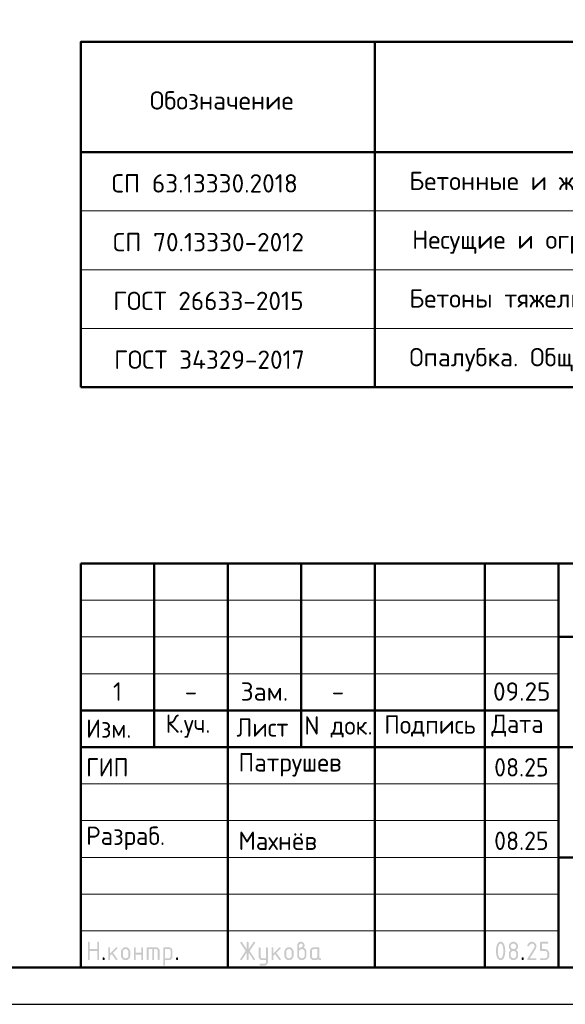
# Model space of a CAD drawing. Header units: millimetres. Extents: x 0 to 42000, y 0 to 29700.
# Tile 2 of 4: x 22170 to 29593, y 0 to 13403. Entities that reach past the tile are written whole.
import ezdxf

# ---------------------------------------------------------------- set-up
doc = ezdxf.new("R2010")
doc.units = ezdxf.units.MM
doc.layers.add('Standard', color=7, linetype='Continuous', lineweight=25)
doc.layers.add('Общий01', color=7, linetype='Continuous', lineweight=13)
doc.styles.add('ISOCPEUR', font='isocpeur.ttf')

msp = doc.modelspace()

# ---------------------------------------------------------------- hatches: boundary and pattern name
at = {"layer": 'Standard', "linetype": 'Continuous', "lineweight": 25, "transparency": 33554687}
for points in [[(23099, 614), (23099, 839), (23099, 840), (23099, 842), (23099, 843), (23100, 844), (23100, 845), (23101, 846), (23101, 847), (23102, 848), (23103, 849), (23104, 850), (23105, 850), (23106, 851), (23107, 851), (23109, 851), (23110, 851), (23112, 851), (23113, 851), (23115, 851), (23116, 851), (23117, 851), (23118, 850), (23119, 850), (23120, 849), (23121, 848), (23122, 847), (23122, 846), (23123, 845), (23123, 844), (23124, 843), (23124, 842), (23124, 840), (23124, 839), (23124, 751), (23224, 751), (23224, 839), (23224, 840), (23224, 842), (23224, 843), (23225, 844), (23225, 845), (23226, 846), (23226, 847), (23227, 848), (23228, 849), (23229, 850), (23230, 850), (23231, 851), (23232, 851), (23233, 851), (23235, 851), (23236, 851), (23238, 851), (23239, 851), (23241, 851), (23242, 851), (23243, 850), (23244, 850), (23245, 849), (23246, 848), (23247, 847), (23247, 846), (23248, 845), (23248, 844), (23249, 843), (23249, 842), (23249, 840), (23249, 839), (23249, 614), (23249, 612), (23249, 611), (23249, 609), (23248, 608), (23248, 607), (23247, 606), (23247, 605), (23246, 604), (23245, 604), (23244, 603), (23243, 602), (23242, 602), (23241, 602), (23239, 601), (23238, 601), (23236, 601), (23235, 601), (23233, 601), (23232, 602), (23231, 602), (23230, 602), (23229, 603), (23228, 604), (23227, 604), (23226, 605), (23226, 606), (23225, 607), (23225, 608), (23224, 609), (23224, 611), (23224, 612), (23224, 614), (23224, 726), (23124, 726), (23124, 614), (23124, 612), (23124, 611), (23124, 609), (23123, 608), (23123, 607), (23122, 606), (23122, 605), (23121, 604), (23120, 604), (23119, 603), (23118, 602), (23117, 602), (23116, 602), (23115, 601), (23113, 601), (23112, 601), (23110, 601), (23109, 601), (23107, 602), (23106, 602), (23105, 602), (23104, 603), (23103, 604), (23102, 604), (23101, 605), (23101, 606), (23100, 607), (23100, 608), (23099, 609), (23099, 611), (23099, 612)], [(25259, 704), (25194, 607), (25193, 605), (25192, 604), (25191, 603), (25190, 603), (25188, 602), (25187, 602), (25185, 601), (25183, 601), (25182, 601), (25180, 601), (25179, 602), (25178, 602), (25177, 603), (25176, 603), (25175, 604), (25174, 605), (25173, 605), (25173, 606), (25172, 607), (25172, 609), (25171, 610), (25171, 611), (25171, 613), (25171, 614), (25171, 616), (25172, 618), (25172, 619), (25173, 621), (25243, 726), (25173, 832), (25172, 833), (25172, 835), (25171, 837), (25171, 838), (25171, 840), (25171, 841), (25171, 843), (25172, 844), (25172, 845), (25173, 846), (25173, 847), (25174, 848), (25175, 849), (25176, 849), (25177, 850), (25178, 850), (25179, 851), (25181, 851), (25182, 851), (25184, 851), (25185, 851), (25187, 851), (25188, 851), (25189, 850), (25191, 849), (25192, 848), (25193, 847), (25194, 846), (25259, 749), (25259, 839), (25259, 840), (25259, 842), (25259, 843), (25259, 844), (25260, 845), (25260, 846), (25261, 847), (25262, 848), (25262, 849), (25263, 850), (25264, 850), (25266, 851), (25267, 851), (25268, 851), (25269, 851), (25271, 851), (25273, 851), (25274, 851), (25275, 851), (25277, 851), (25278, 850), (25279, 850), (25280, 849), (25280, 848), (25281, 847), (25282, 846), (25282, 845), (25283, 844), (25283, 843), (25283, 842), (25284, 840), (25284, 839), (25284, 749), (25348, 846), (25349, 847), (25350, 848), (25351, 849), (25353, 850), (25354, 851), (25356, 851), (25357, 851), (25359, 851), (25360, 851), (25361, 851), (25362, 851), (25363, 850), (25365, 850), (25366, 849), (25367, 848), (25367, 847), (25368, 847), (25369, 846), (25370, 845), (25370, 843), (25371, 842), (25371, 841), (25371, 840), (25371, 839), (25371, 837), (25371, 835), (25370, 833), (25369, 832), (25299, 726), (25369, 621), (25370, 619), (25371, 617), (25371, 616), (25371, 614), (25371, 613), (25371, 611), (25371, 610), (25370, 609), (25370, 608), (25369, 607), (25368, 606), (25368, 605), (25367, 604), (25366, 603), (25365, 603), (25364, 602), (25363, 602), (25361, 602), (25360, 601), (25359, 601), (25357, 601), (25356, 602), (25354, 602), (25353, 603), (25351, 603), (25350, 604), (25349, 605), (25348, 607), (25284, 704), (25284, 614), (25284, 612), (25283, 611), (25283, 609), (25283, 608), (25282, 607), (25282, 606), (25281, 605), (25280, 604), (25280, 604), (25279, 603), (25278, 602), (25277, 602), (25275, 602), (25274, 601), (25273, 601), (25271, 601), (25269, 601), (25268, 601), (25267, 602), (25266, 602), (25264, 602), (25263, 603), (25262, 604), (25262, 604), (25261, 605), (25260, 606), (25260, 607), (25259, 608), (25259, 609), (25259, 611), (25259, 612), (25259, 614)], [(29137, 851), (29140, 851), (29144, 851), (29147, 851), (29150, 850), (29153, 850), (29156, 849), (29158, 848), (29161, 847), (29164, 846), (29167, 844), (29169, 843), (29172, 841), (29174, 839), (29177, 837), (29179, 835), (29181, 833), (29184, 831), (29186, 828), (29188, 826), (29189, 823), (29191, 821), (29193, 818), (29194, 816), (29195, 813), (29196, 810), (29197, 807), (29198, 804), (29198, 801), (29199, 798), (29199, 795), (29200, 792), (29200, 789), (29200, 784), (29199, 780), (29198, 775), (29197, 771), (29195, 766), (29193, 762), (29191, 757), (29188, 753), (29110, 626), (29187, 626), (29189, 626), (29190, 626), (29191, 626), (29193, 626), (29194, 625), (29195, 625), (29196, 624), (29197, 623), (29197, 622), (29198, 621), (29198, 620), (29199, 619), (29199, 618), (29199, 617), (29200, 615), (29200, 614), (29200, 612), (29199, 611), (29199, 610), (29199, 608), (29198, 607), (29198, 606), (29197, 605), (29197, 604), (29196, 604), (29195, 603), (29194, 602), (29193, 602), (29191, 602), (29190, 601), (29189, 601), (29187, 601), (29087, 601), (29086, 601), (29084, 601), (29083, 602), (29082, 602), (29081, 602), (29080, 603), (29079, 604), (29078, 604), (29077, 605), (29076, 606), (29076, 607), (29075, 608), (29075, 609), (29075, 611), (29075, 612), (29075, 614), (29075, 616), (29075, 617), (29076, 619), (29077, 621), (29168, 768), (29170, 771), (29171, 773), (29172, 776), (29173, 778), (29174, 781), (29174, 783), (29175, 786), (29175, 789), (29175, 793), (29174, 796), (29173, 800), (29172, 803), (29171, 806), (29168, 809), (29166, 813), (29164, 815), (29161, 818), (29158, 820), (29155, 822), (29152, 823), (29148, 825), (29145, 826), (29141, 826), (29137, 826), (29135, 826), (29132, 826), (29129, 825), (29127, 824), (29124, 823), (29122, 822), (29119, 820), (29117, 818), (29114, 816), (29112, 814), (29110, 812), (29107, 809), (29105, 806), (29103, 802), (29100, 799), (29098, 795), (29097, 793), (29096, 792), (29095, 791), (29094, 790), (29092, 790), (29091, 789), (29089, 789), (29087, 789), (29086, 789), (29084, 789), (29083, 789), (29082, 790), (29081, 790), (29080, 791), (29079, 791), (29078, 792), (29077, 793), (29076, 794), (29076, 795), (29075, 796), (29075, 797), (29075, 798), (29075, 800), (29075, 801), (29075, 803), (29075, 804), (29075, 805), (29076, 806), (29079, 812), (29082, 817), (29085, 822), (29088, 826), (29092, 830), (29095, 834), (29099, 837), (29103, 840), (29107, 843), (29111, 845), (29115, 847), (29119, 848), (29123, 850), (29128, 851), (29132, 851)], [(29250, 739), (29250, 839), (29250, 840), (29250, 842), (29250, 843), (29250, 844), (29251, 845), (29251, 846), (29252, 847), (29253, 848), (29253, 849), (29254, 850), (29255, 850), (29257, 851), (29258, 851), (29259, 851), (29261, 851), (29262, 851), (29349, 851), (29351, 851), (29352, 851), (29354, 851), (29355, 851), (29356, 850), (29357, 850), (29358, 849), (29359, 848), (29359, 847), (29360, 846), (29361, 845), (29361, 844), (29361, 843), (29362, 842), (29362, 840), (29362, 839), (29362, 837), (29362, 836), (29361, 834), (29361, 833), (29361, 832), (29360, 831), (29359, 830), (29359, 829), (29358, 829), (29357, 828), (29356, 827), (29355, 827), (29354, 827), (29352, 826), (29351, 826), (29349, 826), (29275, 826), (29275, 751), (29312, 751), (29315, 751), (29318, 751), (29322, 751), (29324, 750), (29327, 750), (29330, 749), (29333, 748), (29336, 747), (29339, 746), (29341, 744), (29344, 743), (29347, 741), (29349, 739), (29351, 737), (29354, 735), (29356, 733), (29358, 731), (29360, 728), (29362, 726), (29364, 723), (29366, 721), (29367, 718), (29369, 715), (29370, 713), (29371, 710), (29372, 707), (29373, 704), (29373, 701), (29374, 698), (29374, 695), (29374, 692), (29374, 689), (29374, 664), (29374, 661), (29374, 657), (29374, 654), (29373, 651), (29373, 648), (29372, 645), (29371, 643), (29370, 640), (29369, 637), (29367, 634), (29366, 632), (29364, 629), (29362, 627), (29360, 624), (29358, 622), (29356, 620), (29354, 617), (29351, 615), (29349, 613), (29346, 612), (29344, 610), (29341, 608), (29339, 607), (29336, 606), (29333, 605), (29330, 604), (29327, 603), (29324, 602), (29321, 602), (29318, 602), (29315, 601), (29312, 601), (29262, 601), (29261, 601), (29259, 601), (29258, 602), (29257, 602), (29255, 602), (29254, 603), (29253, 604), (29253, 604), (29252, 605), (29251, 606), (29251, 607), (29250, 608), (29250, 610), (29250, 611), (29250, 612), (29250, 614), (29250, 615), (29250, 617), (29250, 618), (29250, 619), (29251, 620), (29251, 621), (29252, 622), (29253, 623), (29253, 624), (29254, 625), (29255, 625), (29257, 626), (29258, 626), (29259, 626), (29261, 626), (29262, 626), (29312, 626), (29316, 626), (29319, 627), (29323, 628), (29326, 629), (29330, 630), (29333, 632), (29336, 634), (29338, 637), (29341, 640), (29343, 643), (29345, 646), (29347, 649), (29348, 653), (29349, 656), (29349, 660), (29349, 664), (29349, 689), (29349, 693), (29349, 696), (29348, 700), (29347, 703), (29345, 707), (29343, 710), (29341, 713), (29338, 715), (29336, 718), (29333, 720), (29330, 722), (29326, 724), (29323, 725), (29319, 726), (29316, 726), (29312, 726), (29262, 726), (29261, 726), (29259, 726), (29258, 727), (29257, 727), (29255, 727), (29254, 728), (29253, 729), (29253, 729), (29252, 730), (29251, 731), (29251, 732), (29250, 733), (29250, 734), (29250, 736), (29250, 737)], [(23399, 694), (23478, 773), (23478, 773), (23479, 774), (23480, 775), (23482, 775), (23483, 776), (23484, 776), (23485, 776), (23486, 776), (23488, 776), (23489, 776), (23491, 776), (23492, 775), (23493, 775), (23494, 774), (23495, 774), (23496, 773), (23497, 772), (23497, 771), (23498, 770), (23498, 769), (23499, 768), (23499, 767), (23499, 765), (23499, 764), (23499, 762), (23499, 761), (23498, 760), (23498, 759), (23497, 758), (23497, 757), (23496, 756), (23495, 755), (23440, 700), (23496, 621), (23498, 619), (23498, 617), (23499, 616), (23499, 614), (23499, 612), (23499, 611), (23499, 609), (23498, 608), (23498, 607), (23497, 606), (23497, 605), (23496, 604), (23495, 604), (23494, 603), (23493, 602), (23492, 602), (23491, 602), (23489, 601), (23488, 601), (23486, 601), (23485, 601), (23483, 602), (23482, 602), (23480, 603), (23479, 603), (23478, 604), (23477, 605), (23476, 607), (23422, 682), (23399, 659), (23399, 614), (23399, 612), (23399, 611), (23399, 609), (23398, 608), (23398, 607), (23397, 606), (23397, 605), (23396, 604), (23395, 604), (23394, 603), (23393, 602), (23392, 602), (23391, 602), (23389, 601), (23388, 601), (23386, 601), (23385, 601), (23383, 601), (23382, 602), (23381, 602), (23380, 602), (23379, 603), (23378, 604), (23377, 604), (23376, 605), (23376, 606), (23375, 607), (23375, 608), (23374, 609), (23374, 611), (23374, 612), (23374, 614), (23374, 764), (23374, 765), (23374, 767), (23374, 768), (23375, 769), (23375, 770), (23376, 771), (23376, 772), (23377, 773), (23378, 774), (23379, 774), (23380, 775), (23381, 775), (23382, 776), (23383, 776), (23385, 776), (23386, 776), (23388, 776), (23389, 776), (23391, 776), (23392, 775), (23393, 775), (23394, 774), (23395, 774), (23396, 773), (23397, 772), (23397, 771), (23398, 770), (23398, 769), (23399, 768), (23399, 767), (23399, 765), (23399, 764)], [(23749, 676), (23749, 614), (23749, 612), (23748, 611), (23748, 609), (23748, 608), (23747, 607), (23747, 606), (23746, 605), (23746, 604), (23745, 604), (23744, 603), (23743, 602), (23742, 602), (23740, 602), (23739, 601), (23738, 601), (23736, 601), (23735, 601), (23733, 601), (23732, 602), (23731, 602), (23729, 602), (23729, 603), (23728, 604), (23727, 604), (23726, 605), (23725, 606), (23725, 607), (23724, 608), (23724, 609), (23724, 611), (23724, 612), (23724, 614), (23724, 764), (23724, 765), (23724, 767), (23724, 768), (23724, 769), (23725, 770), (23725, 771), (23726, 772), (23727, 773), (23728, 774), (23729, 774), (23729, 775), (23731, 775), (23732, 776), (23733, 776), (23735, 776), (23736, 776), (23738, 776), (23739, 776), (23740, 776), (23742, 775), (23743, 775), (23744, 774), (23745, 774), (23746, 773), (23746, 772), (23747, 771), (23747, 770), (23748, 769), (23748, 768), (23748, 767), (23749, 765), (23749, 764), (23749, 701), (23823, 701), (23823, 764), (23823, 765), (23824, 767), (23824, 768), (23824, 769), (23825, 770), (23825, 771), (23826, 772), (23826, 773), (23827, 774), (23828, 774), (23829, 775), (23830, 775), (23832, 776), (23833, 776), (23834, 776), (23836, 776), (23837, 776), (23839, 776), (23840, 776), (23841, 775), (23843, 775), (23843, 774), (23844, 774), (23845, 773), (23846, 772), (23847, 771), (23847, 770), (23848, 769), (23848, 768), (23848, 767), (23848, 765), (23848, 764), (23848, 614), (23848, 612), (23848, 611), (23848, 609), (23848, 608), (23847, 607), (23847, 606), (23846, 605), (23845, 604), (23844, 604), (23843, 603), (23843, 602), (23841, 602), (23840, 602), (23839, 601), (23837, 601), (23836, 601), (23834, 601), (23833, 601), (23832, 602), (23830, 602), (23829, 602), (23828, 603), (23827, 604), (23826, 604), (23826, 605), (23825, 606), (23825, 607), (23824, 608), (23824, 609), (23824, 611), (23823, 612), (23823, 614), (23823, 676)], [(23911, 776), (24023, 776), (24026, 776), (24028, 776), (24031, 776), (24033, 775), (24036, 775), (24038, 774), (24040, 773), (24043, 773), (24045, 772), (24047, 770), (24049, 769), (24051, 768), (24053, 767), (24055, 765), (24057, 763), (24059, 762), (24061, 760), (24062, 758), (24064, 756), (24065, 754), (24067, 752), (24068, 750), (24069, 748), (24070, 745), (24071, 743), (24071, 741), (24072, 739), (24072, 736), (24073, 734), (24073, 731), (24073, 729), (24073, 726), (24073, 614), (24073, 612), (24073, 611), (24073, 609), (24073, 608), (24072, 607), (24072, 606), (24071, 605), (24070, 604), (24069, 604), (24068, 603), (24067, 602), (24066, 602), (24065, 602), (24064, 601), (24062, 601), (24061, 601), (24059, 601), (24058, 601), (24057, 602), (24055, 602), (24054, 602), (24053, 603), (24052, 604), (24051, 604), (24051, 605), (24050, 606), (24049, 607), (24049, 608), (24049, 609), (24048, 611), (24048, 612), (24048, 614), (24048, 726), (24048, 729), (24048, 731), (24047, 734), (24046, 736), (24046, 738), (24044, 740), (24043, 742), (24041, 744), (24039, 746), (24037, 747), (24035, 748), (24033, 749), (24031, 750), (24028, 751), (24026, 751), (24023, 751), (23998, 751), (23998, 614), (23998, 612), (23998, 611), (23998, 609), (23998, 608), (23997, 607), (23997, 606), (23996, 605), (23995, 604), (23995, 604), (23994, 603), (23993, 602), (23991, 602), (23990, 602), (23989, 601), (23987, 601), (23986, 601), (23984, 601), (23983, 601), (23982, 602), (23980, 602), (23979, 602), (23978, 603), (23977, 604), (23977, 604), (23976, 605), (23975, 606), (23975, 607), (23974, 608), (23974, 609), (23974, 611), (23973, 612), (23973, 614), (23973, 751), (23924, 751), (23924, 614), (23924, 612), (23923, 611), (23923, 609), (23923, 608), (23922, 607), (23922, 606), (23921, 605), (23920, 604), (23920, 604), (23919, 603), (23918, 602), (23916, 602), (23915, 602), (23914, 601), (23913, 601), (23911, 601), (23909, 601), (23908, 601), (23907, 602), (23906, 602), (23904, 602), (23903, 603), (23902, 604), (23902, 604), (23901, 605), (23900, 606), (23900, 607), (23899, 608), (23899, 609), (23899, 611), (23898, 612), (23898, 614), (23898, 764), (23898, 765), (23899, 767), (23899, 768), (23899, 769), (23900, 770), (23900, 771), (23901, 772), (23902, 773), (23902, 774), (23903, 774), (23904, 775), (23906, 775), (23907, 776), (23908, 776), (23909, 776)], [(25521, 576), (25521, 601), (25471, 601), (25468, 601), (25466, 602), (25463, 602), (25461, 602), (25458, 603), (25456, 603), (25454, 604), (25452, 605), (25449, 606), (25447, 607), (25445, 608), (25443, 609), (25441, 611), (25439, 612), (25437, 614), (25436, 616), (25434, 618), (25432, 620), (25431, 622), (25429, 624), (25428, 626), (25427, 628), (25426, 630), (25425, 632), (25424, 634), (25423, 637), (25422, 639), (25422, 641), (25422, 644), (25421, 646), (25421, 649), (25421, 651), (25421, 764), (25421, 765), (25421, 767), (25421, 768), (25422, 769), (25422, 770), (25423, 771), (25423, 772), (25424, 773), (25425, 774), (25426, 774), (25427, 775), (25428, 775), (25429, 776), (25431, 776), (25432, 776), (25434, 776), (25435, 776), (25437, 776), (25438, 776), (25439, 775), (25440, 775), (25441, 774), (25442, 774), (25443, 773), (25444, 772), (25444, 771), (25445, 770), (25445, 769), (25446, 768), (25446, 767), (25446, 765), (25446, 764), (25446, 651), (25446, 649), (25447, 646), (25447, 644), (25448, 642), (25449, 640), (25450, 638), (25452, 636), (25454, 634), (25455, 632), (25457, 630), (25459, 629), (25462, 628), (25464, 627), (25466, 627), (25468, 626), (25471, 626), (25521, 626), (25521, 764), (25521, 765), (25521, 767), (25521, 768), (25522, 769), (25522, 770), (25523, 771), (25523, 772), (25524, 773), (25525, 774), (25526, 774), (25527, 775), (25528, 775), (25529, 776), (25530, 776), (25532, 776), (25533, 776), (25535, 776), (25536, 776), (25538, 776), (25539, 775), (25540, 775), (25541, 774), (25542, 774), (25543, 773), (25544, 772), (25544, 771), (25545, 770), (25545, 769), (25545, 768), (25546, 767), (25546, 765), (25546, 764), (25546, 576), (25546, 574), (25546, 571), (25545, 569), (25545, 566), (25545, 564), (25544, 562), (25543, 559), (25542, 557), (25541, 555), (25540, 553), (25539, 551), (25538, 549), (25537, 547), (25535, 545), (25533, 543), (25532, 541), (25530, 539), (25528, 538), (25526, 536), (25524, 535), (25522, 533), (25520, 532), (25518, 531), (25516, 530), (25514, 529), (25511, 528), (25509, 528), (25507, 527), (25504, 527), (25502, 527), (25499, 526), (25497, 526), (25446, 526), (25445, 526), (25443, 527), (25442, 527), (25441, 527), (25440, 528), (25439, 528), (25438, 529), (25437, 529), (25436, 530), (25435, 531), (25435, 532), (25434, 533), (25434, 535), (25434, 536), (25434, 537), (25434, 539), (25434, 540), (25434, 541), (25434, 542), (25435, 544), (25435, 545), (25436, 546), (25436, 547), (25437, 548), (25438, 549), (25439, 549), (25440, 550), (25442, 550), (25443, 551), (25444, 551), (25445, 551), (25446, 551), (25496, 551), (25499, 551), (25501, 552), (25503, 552), (25506, 553), (25508, 554), (25510, 555), (25512, 557), (25514, 558), (25515, 560), (25517, 562), (25518, 564), (25519, 566), (25520, 568), (25520, 571), (25521, 573)], [(25621, 694), (25700, 773), (25700, 773), (25701, 774), (25702, 775), (25704, 775), (25705, 776), (25706, 776), (25707, 776), (25708, 776), (25710, 776), (25711, 776), (25713, 776), (25714, 775), (25715, 775), (25716, 774), (25717, 774), (25718, 773), (25719, 772), (25719, 771), (25720, 770), (25720, 769), (25721, 768), (25721, 767), (25721, 765), (25721, 764), (25721, 762), (25721, 761), (25721, 760), (25720, 759), (25720, 758), (25719, 757), (25718, 756), (25717, 755), (25662, 700), (25719, 621), (25720, 619), (25720, 617), (25721, 616), (25721, 614), (25721, 612), (25721, 611), (25721, 609), (25720, 608), (25720, 607), (25719, 606), (25719, 605), (25718, 604), (25717, 604), (25716, 603), (25715, 602), (25714, 602), (25713, 602), (25711, 601), (25710, 601), (25708, 601), (25707, 601), (25705, 602), (25704, 602), (25703, 603), (25701, 603), (25700, 604), (25699, 605), (25698, 607), (25644, 682), (25621, 659), (25621, 614), (25621, 612), (25621, 611), (25621, 609), (25620, 608), (25620, 607), (25619, 606), (25619, 605), (25618, 604), (25617, 604), (25616, 603), (25615, 602), (25614, 602), (25613, 602), (25611, 601), (25610, 601), (25608, 601), (25607, 601), (25606, 601), (25604, 602), (25603, 602), (25602, 602), (25601, 603), (25600, 604), (25599, 604), (25598, 605), (25598, 606), (25597, 607), (25597, 608), (25596, 609), (25596, 611), (25596, 612), (25596, 614), (25596, 764), (25596, 765), (25596, 767), (25596, 768), (25597, 769), (25597, 770), (25598, 771), (25598, 772), (25599, 773), (25600, 774), (25601, 774), (25602, 775), (25603, 775), (25604, 776), (25606, 776), (25607, 776), (25608, 776), (25610, 776), (25611, 776), (25613, 776), (25614, 775), (25615, 775), (25616, 774), (25617, 774), (25618, 773), (25619, 772), (25619, 771), (25620, 770), (25620, 769), (25621, 768), (25621, 767), (25621, 765), (25621, 764)], [(23299, 626), (23299, 628), (23299, 629), (23299, 631), (23300, 632), (23300, 633), (23301, 634), (23301, 635), (23302, 636), (23303, 637), (23304, 637), (23305, 638), (23306, 638), (23307, 638), (23309, 639), (23310, 639), (23312, 639), (23313, 639), (23314, 639), (23316, 638), (23317, 638), (23318, 638), (23319, 637), (23320, 637), (23321, 636), (23322, 635), (23322, 634), (23323, 633), (23323, 632), (23324, 631), (23324, 629), (23324, 628), (23324, 626), (23324, 614), (23324, 612), (23324, 611), (23324, 610), (23323, 608), (23323, 607), (23322, 606), (23322, 605), (23321, 604), (23320, 604), (23319, 603), (23318, 602), (23317, 602), (23316, 602), (23314, 601), (23313, 601), (23312, 601), (23310, 601), (23309, 601), (23307, 602), (23306, 602), (23305, 602), (23304, 603), (23303, 604), (23302, 604), (23301, 605), (23301, 606), (23300, 607), (23300, 608), (23299, 610), (23299, 611), (23299, 612), (23299, 614)], [(24298, 626), (24298, 628), (24298, 629), (24299, 631), (24299, 632), (24299, 633), (24300, 634), (24301, 635), (24301, 636), (24302, 637), (24303, 637), (24304, 638), (24305, 638), (24307, 638), (24308, 639), (24309, 639), (24311, 639), (24312, 639), (24314, 639), (24315, 638), (24316, 638), (24317, 638), (24318, 637), (24319, 637), (24320, 636), (24321, 635), (24322, 634), (24322, 633), (24323, 632), (24323, 631), (24323, 629), (24323, 628), (24323, 626), (24323, 614), (24323, 612), (24323, 611), (24323, 610), (24323, 608), (24322, 607), (24322, 606), (24321, 605), (24320, 604), (24319, 604), (24318, 603), (24317, 602), (24316, 602), (24315, 602), (24314, 601), (24312, 601), (24311, 601), (24309, 601), (24308, 601), (24307, 602), (24305, 602), (24304, 602), (24303, 603), (24302, 604), (24301, 604), (24301, 605), (24300, 606), (24299, 607), (24299, 608), (24299, 610), (24298, 611), (24298, 612), (24298, 614)], [(29000, 626), (29000, 628), (29000, 629), (29000, 631), (29001, 632), (29001, 633), (29002, 634), (29002, 635), (29003, 636), (29004, 637), (29005, 637), (29006, 638), (29007, 638), (29008, 638), (29009, 639), (29011, 639), (29012, 639), (29014, 639), (29015, 639), (29017, 638), (29018, 638), (29019, 638), (29020, 637), (29021, 637), (29022, 636), (29023, 635), (29023, 634), (29024, 633), (29024, 632), (29024, 631), (29025, 629), (29025, 628), (29025, 626), (29025, 614), (29025, 612), (29025, 611), (29024, 610), (29024, 608), (29024, 607), (29023, 606), (29023, 605), (29022, 604), (29021, 604), (29020, 603), (29019, 602), (29018, 602), (29017, 602), (29015, 601), (29014, 601), (29012, 601), (29011, 601), (29009, 601), (29008, 602), (29007, 602), (29006, 602), (29005, 603), (29004, 604), (29003, 604), (29002, 605), (29002, 606), (29001, 607), (29001, 608), (29000, 610), (29000, 611), (29000, 612), (29000, 614)]]:
    msp.add_hatch(color=7, dxfattribs=at).paths.add_polyline_path(points, flags=16)
h = msp.add_hatch(color=7, dxfattribs=at)
h.paths.add_polyline_path([(25971, 764), (25975, 767), (25979, 769), (25982, 772), (25986, 773), (25990, 775), (25993, 775), (25997, 776), (26000, 776), (26002, 776), (26004, 777), (26006, 777), (26007, 778), (26009, 779), (26011, 781), (26013, 783), (26014, 785), (26016, 787), (26017, 789), (26018, 791), (26019, 793), (26020, 795), (26020, 797), (26021, 799), (26021, 801), (26021, 804), (26020, 806), (26020, 809), (26019, 811), (26018, 813), (26017, 815), (26015, 817), (26014, 819), (26012, 821), (26010, 822), (26008, 824), (26005, 824), (26003, 825), (26001, 826), (25998, 826), (25996, 826), (25993, 826), (25991, 826), (25988, 825), (25986, 824), (25984, 823), (25982, 822), (25980, 821), (25978, 819), (25976, 817), (25975, 815), (25973, 813), (25973, 811), (25972, 809), (25971, 806), (25971, 804), (25971, 801)])
h.paths.add_polyline_path([(26033, 771), (26037, 769), (26041, 767), (26045, 765), (26048, 762), (26052, 759), (26055, 756), (26058, 752), (26060, 748), (26063, 744), (26065, 740), (26067, 736), (26068, 732), (26069, 727), (26070, 723), (26070, 718), (26070, 714), (26070, 664), (26070, 661), (26070, 657), (26070, 654), (26069, 651), (26069, 648), (26068, 645), (26067, 642), (26066, 640), (26065, 637), (26063, 634), (26062, 632), (26060, 629), (26058, 627), (26056, 624), (26054, 622), (26052, 619), (26050, 617), (26048, 615), (26045, 613), (26043, 612), (26040, 610), (26037, 608), (26035, 607), (26032, 606), (26029, 605), (26026, 604), (26024, 603), (26021, 602), (26018, 602), (26014, 602), (26011, 601), (26008, 601), (26005, 601), (26002, 602), (25999, 602), (25996, 602), (25993, 603), (25990, 604), (25987, 605), (25984, 606), (25981, 607), (25979, 608), (25976, 610), (25973, 612), (25971, 613), (25968, 615), (25966, 617), (25964, 620), (25962, 622), (25960, 624), (25958, 627), (25956, 629), (25954, 632), (25953, 634), (25951, 637), (25950, 640), (25949, 643), (25948, 645), (25947, 648), (25947, 651), (25946, 654), (25946, 657), (25946, 661), (25946, 664), (25946, 801), (25946, 804), (25946, 806), (25946, 809), (25947, 811), (25947, 814), (25948, 816), (25948, 818), (25949, 821), (25950, 823), (25951, 825), (25953, 827), (25954, 829), (25955, 831), (25957, 833), (25958, 835), (25960, 837), (25962, 839), (25964, 840), (25966, 842), (25968, 843), (25970, 845), (25972, 846), (25974, 847), (25976, 848), (25979, 849), (25981, 849), (25983, 850), (25986, 850), (25988, 851), (25990, 851), (25993, 851), (25996, 851), (25998, 851), (26001, 851), (26003, 851), (26006, 850), (26008, 850), (26010, 849), (26013, 849), (26015, 848), (26017, 847), (26019, 846), (26021, 844), (26023, 843), (26025, 842), (26027, 840), (26029, 839), (26031, 837), (26033, 835), (26034, 833), (26036, 831), (26037, 829), (26039, 827), (26040, 825), (26041, 823), (26042, 821), (26043, 818), (26043, 816), (26044, 814), (26045, 811), (26045, 809), (26045, 806), (26045, 804), (26045, 801), (26045, 797), (26045, 792), (26044, 788), (26042, 784), (26041, 781), (26038, 777), (26036, 774)], flags=16)
h.paths.add_polyline_path([(26045, 664), (26045, 714), (26045, 718), (26045, 721), (26044, 725), (26043, 728), (26041, 732), (26039, 735), (26037, 738), (26035, 740), (26032, 743), (26029, 745), (26026, 747), (26023, 749), (26019, 750), (26016, 751), (26012, 751), (26008, 751), (26004, 751), (26001, 751), (25997, 750), (25994, 749), (25990, 747), (25987, 745), (25984, 743), (25982, 740), (25979, 738), (25977, 735), (25975, 732), (25973, 728), (25972, 725), (25971, 721), (25971, 718), (25971, 714), (25971, 664), (25971, 660), (25971, 656), (25972, 653), (25973, 649), (25975, 646), (25977, 643), (25979, 640), (25982, 637), (25984, 634), (25987, 632), (25990, 630), (25994, 629), (25997, 628), (26001, 627), (26004, 626), (26008, 626), (26012, 626), (26016, 627), (26019, 628), (26023, 629), (26026, 630), (26029, 633), (26032, 635), (26035, 637), (26037, 640), (26039, 643), (26041, 646), (26043, 649), (26044, 653), (26045, 656), (26045, 660)])
h = msp.add_hatch(color=7, dxfattribs=at)
h.paths.add_polyline_path([(28750, 726), (28750, 734), (28749, 742), (28749, 749), (28748, 756), (28747, 764), (28746, 771), (28745, 778), (28743, 785), (28742, 790), (28741, 795), (28739, 799), (28738, 803), (28736, 807), (28734, 810), (28732, 813), (28731, 816), (28729, 818), (28727, 820), (28724, 822), (28722, 824), (28720, 825), (28718, 826), (28715, 826), (28712, 826), (28710, 826), (28708, 826), (28705, 825), (28703, 824), (28701, 822), (28699, 820), (28696, 818), (28695, 816), (28693, 813), (28691, 810), (28689, 807), (28688, 803), (28686, 799), (28685, 794), (28683, 790), (28682, 785), (28680, 778), (28679, 770), (28678, 763), (28677, 756), (28676, 749), (28676, 741), (28675, 734), (28675, 726), (28675, 719), (28676, 711), (28676, 704), (28677, 696), (28678, 689), (28679, 682), (28680, 675), (28682, 668), (28683, 663), (28684, 658), (28686, 654), (28687, 650), (28689, 646), (28691, 643), (28693, 639), (28694, 637), (28696, 634), (28698, 632), (28701, 630), (28703, 629), (28705, 628), (28707, 627), (28710, 626), (28712, 626), (28715, 626), (28718, 627), (28720, 628), (28722, 629), (28724, 630), (28727, 632), (28729, 634), (28731, 637), (28732, 639), (28734, 643), (28736, 646), (28738, 650), (28739, 654), (28741, 658), (28742, 663), (28743, 668), (28745, 675), (28746, 682), (28747, 689), (28748, 696), (28749, 704), (28749, 711), (28750, 719)])
h.paths.add_polyline_path([(28775, 726), (28775, 721), (28775, 715), (28775, 710), (28774, 705), (28774, 699), (28773, 694), (28773, 689), (28772, 685), (28771, 680), (28771, 675), (28770, 671), (28769, 666), (28768, 662), (28766, 657), (28765, 653), (28764, 649), (28762, 643), (28760, 638), (28757, 633), (28755, 628), (28752, 624), (28749, 620), (28746, 616), (28743, 613), (28740, 610), (28736, 608), (28733, 606), (28729, 604), (28725, 603), (28721, 602), (28717, 601), (28712, 601), (28708, 601), (28704, 602), (28700, 603), (28696, 604), (28692, 606), (28689, 608), (28685, 610), (28682, 613), (28679, 616), (28676, 620), (28673, 624), (28670, 628), (28668, 632), (28665, 638), (28663, 643), (28661, 649), (28660, 653), (28658, 657), (28657, 661), (28656, 666), (28655, 670), (28654, 675), (28654, 680), (28653, 684), (28652, 689), (28652, 694), (28651, 699), (28651, 705), (28650, 710), (28650, 715), (28650, 721), (28650, 726), (28650, 732), (28650, 737), (28650, 743), (28651, 748), (28651, 753), (28652, 758), (28652, 763), (28653, 768), (28654, 773), (28654, 778), (28655, 782), (28656, 787), (28657, 791), (28658, 795), (28660, 800), (28661, 804), (28663, 810), (28665, 815), (28668, 820), (28670, 825), (28673, 829), (28676, 833), (28679, 836), (28682, 839), (28685, 842), (28689, 845), (28692, 847), (28696, 848), (28700, 850), (28704, 851), (28708, 851), (28712, 851), (28717, 851), (28721, 851), (28725, 850), (28729, 848), (28733, 847), (28736, 845), (28740, 842), (28743, 839), (28746, 836), (28749, 833), (28752, 829), (28755, 824), (28757, 820), (28760, 815), (28762, 810), (28764, 804), (28765, 799), (28766, 795), (28768, 791), (28769, 787), (28770, 782), (28771, 777), (28771, 773), (28772, 768), (28773, 763), (28773, 758), (28774, 753), (28774, 748), (28775, 743), (28775, 737), (28775, 732)], flags=16)
h = msp.add_hatch(color=7, dxfattribs=at)
h.paths.add_polyline_path([(28887, 626), (28891, 626), (28895, 627), (28898, 628), (28902, 629), (28905, 630), (28908, 632), (28911, 634), (28914, 637), (28917, 640), (28919, 643), (28921, 646), (28922, 649), (28923, 653), (28924, 656), (28925, 660), (28925, 664), (28925, 689), (28925, 693), (28924, 696), (28923, 700), (28922, 703), (28921, 707), (28919, 710), (28916, 713), (28914, 715), (28911, 718), (28908, 720), (28905, 722), (28902, 724), (28898, 725), (28895, 726), (28891, 726), (28887, 726), (28883, 726), (28880, 726), (28876, 725), (28873, 724), (28870, 722), (28867, 720), (28864, 718), (28861, 715), (28858, 713), (28856, 710), (28854, 707), (28853, 703), (28851, 700), (28851, 696), (28850, 693), (28850, 689), (28850, 664), (28850, 660), (28851, 656), (28851, 653), (28853, 649), (28854, 646), (28856, 643), (28858, 640), (28861, 637), (28864, 634), (28867, 632), (28870, 630), (28873, 629), (28876, 628), (28880, 627), (28883, 626)])
h.paths.add_polyline_path([(28887, 601), (28884, 601), (28881, 602), (28878, 602), (28875, 602), (28872, 603), (28869, 604), (28866, 605), (28863, 606), (28861, 607), (28858, 608), (28855, 610), (28853, 612), (28850, 613), (28848, 615), (28845, 617), (28843, 620), (28841, 622), (28839, 624), (28837, 627), (28835, 629), (28834, 632), (28832, 634), (28831, 637), (28830, 640), (28828, 643), (28828, 645), (28827, 648), (28826, 651), (28826, 654), (28825, 657), (28825, 661), (28825, 664), (28825, 689), (28825, 693), (28825, 696), (28826, 700), (28827, 704), (28827, 707), (28828, 710), (28830, 714), (28831, 717), (28833, 720), (28835, 723), (28837, 726), (28839, 729), (28841, 731), (28844, 734), (28847, 736), (28850, 739), (28847, 741), (28844, 744), (28841, 746), (28839, 749), (28837, 752), (28835, 755), (28833, 758), (28831, 761), (28830, 764), (28828, 767), (28827, 771), (28827, 774), (28826, 778), (28825, 781), (28825, 785), (28825, 789), (28825, 792), (28825, 795), (28826, 798), (28826, 801), (28827, 804), (28828, 807), (28828, 810), (28830, 813), (28831, 816), (28832, 818), (28834, 821), (28835, 823), (28837, 826), (28839, 828), (28841, 831), (28843, 833), (28845, 835), (28848, 837), (28850, 839), (28853, 841), (28855, 843), (28858, 844), (28861, 846), (28863, 847), (28866, 848), (28869, 849), (28872, 850), (28875, 850), (28878, 851), (28881, 851), (28884, 851), (28887, 851), (28891, 851), (28894, 851), (28897, 851), (28900, 850), (28903, 850), (28906, 849), (28909, 848), (28911, 847), (28914, 846), (28917, 844), (28919, 843), (28922, 841), (28924, 839), (28927, 837), (28929, 835), (28932, 833), (28934, 831), (28936, 828), (28938, 826), (28939, 823), (28941, 821), (28943, 818), (28944, 816), (28945, 813), (28946, 810), (28947, 807), (28948, 804), (28949, 801), (28949, 798), (28949, 795), (28950, 792), (28950, 789), (28950, 785), (28949, 781), (28949, 778), (28948, 774), (28947, 771), (28946, 767), (28945, 764), (28943, 761), (28942, 758), (28940, 755), (28938, 752), (28936, 749), (28933, 746), (28931, 744), (28928, 741), (28925, 739), (28929, 735), (28933, 732), (28937, 728), (28939, 724), (28942, 719), (28944, 715), (28946, 710), (28947, 705), (28948, 704), (28948, 702), (28948, 701), (28948, 699), (28949, 697), (28949, 695), (28949, 692), (28949, 690), (28949, 687), (28949, 684), (28950, 681), (28950, 678), (28950, 675), (28950, 671), (28950, 668), (28950, 664), (28950, 661), (28949, 657), (28949, 654), (28949, 651), (28948, 648), (28947, 645), (28946, 643), (28945, 640), (28944, 637), (28943, 634), (28941, 632), (28939, 629), (28938, 627), (28936, 624), (28934, 622), (28932, 620), (28929, 617), (28927, 615), (28924, 613), (28922, 612), (28919, 610), (28917, 608), (28914, 607), (28911, 606), (28909, 605), (28906, 604), (28903, 603), (28900, 602), (28897, 602), (28894, 602), (28891, 601)], flags=16)
h.paths.add_polyline_path([(28887, 751), (28891, 751), (28895, 752), (28898, 753), (28902, 754), (28905, 755), (28908, 757), (28911, 759), (28914, 762), (28917, 765), (28919, 768), (28921, 771), (28922, 774), (28923, 778), (28924, 781), (28925, 785), (28925, 789), (28925, 793), (28924, 796), (28923, 800), (28922, 803), (28921, 806), (28919, 809), (28916, 812), (28914, 815), (28911, 818), (28908, 820), (28905, 822), (28902, 823), (28898, 825), (28895, 826), (28891, 826), (28887, 826), (28883, 826), (28880, 826), (28876, 825), (28873, 823), (28870, 822), (28867, 820), (28864, 818), (28861, 815), (28858, 813), (28856, 810), (28854, 807), (28853, 803), (28851, 800), (28851, 796), (28850, 793), (28850, 789), (28850, 785), (28851, 781), (28851, 778), (28853, 774), (28854, 771), (28856, 768), (28858, 765), (28861, 762), (28864, 759), (28867, 757), (28870, 755), (28873, 754), (28876, 753), (28880, 752), (28883, 751)])
h = msp.add_hatch(color=7, dxfattribs=at)
h.paths.add_polyline_path([(23549, 664), (23549, 714), (23549, 717), (23549, 720), (23549, 723), (23550, 726), (23550, 729), (23551, 732), (23552, 735), (23553, 738), (23554, 740), (23556, 743), (23557, 746), (23559, 748), (23561, 751), (23563, 753), (23565, 756), (23567, 758), (23569, 760), (23572, 762), (23574, 764), (23577, 766), (23579, 768), (23582, 769), (23584, 770), (23587, 772), (23590, 773), (23593, 774), (23596, 774), (23599, 775), (23602, 776), (23605, 776), (23608, 776), (23611, 776), (23614, 776), (23618, 776), (23621, 776), (23624, 775), (23627, 774), (23630, 774), (23633, 773), (23635, 772), (23638, 770), (23641, 769), (23643, 768), (23646, 766), (23648, 764), (23651, 762), (23653, 760), (23655, 758), (23658, 756), (23660, 753), (23662, 751), (23663, 749), (23665, 746), (23666, 743), (23668, 741), (23669, 738), (23670, 735), (23671, 732), (23672, 729), (23672, 726), (23673, 723), (23673, 720), (23674, 717), (23674, 714), (23674, 664), (23674, 660), (23673, 657), (23673, 654), (23672, 651), (23672, 648), (23671, 645), (23670, 642), (23669, 640), (23668, 637), (23666, 634), (23665, 632), (23663, 629), (23662, 627), (23660, 624), (23658, 622), (23655, 620), (23653, 617), (23651, 615), (23648, 613), (23646, 612), (23643, 610), (23641, 608), (23638, 607), (23635, 606), (23632, 605), (23629, 604), (23627, 603), (23624, 602), (23621, 602), (23617, 602), (23614, 601), (23611, 601), (23608, 601), (23605, 602), (23602, 602), (23599, 602), (23596, 603), (23593, 604), (23590, 605), (23587, 606), (23584, 607), (23582, 608), (23579, 610), (23577, 612), (23574, 613), (23572, 615), (23569, 617), (23567, 620), (23565, 622), (23563, 624), (23561, 627), (23559, 629), (23557, 632), (23556, 634), (23554, 637), (23553, 640), (23552, 642), (23551, 645), (23550, 648), (23550, 651), (23549, 654), (23549, 657), (23549, 660)], flags=16)
h.paths.add_polyline_path([(23648, 664), (23648, 714), (23648, 718), (23648, 721), (23647, 725), (23646, 728), (23644, 732), (23642, 735), (23640, 738), (23638, 740), (23635, 743), (23632, 745), (23629, 747), (23625, 749), (23622, 750), (23619, 751), (23615, 751), (23611, 751), (23607, 751), (23604, 751), (23600, 750), (23597, 749), (23594, 747), (23590, 745), (23587, 743), (23585, 740), (23582, 738), (23580, 735), (23578, 732), (23577, 728), (23575, 725), (23574, 721), (23574, 718), (23574, 714), (23574, 664), (23574, 660), (23574, 656), (23575, 653), (23577, 649), (23578, 646), (23580, 643), (23582, 640), (23585, 637), (23587, 634), (23590, 632), (23593, 630), (23597, 629), (23600, 628), (23604, 627), (23607, 626), (23611, 626), (23615, 626), (23619, 627), (23622, 628), (23625, 629), (23629, 630), (23632, 633), (23635, 635), (23638, 637), (23640, 640), (23642, 643), (23644, 646), (23646, 649), (23647, 653), (23648, 656), (23648, 660)])
h = msp.add_hatch(color=7, dxfattribs=at)
h.paths.add_polyline_path([(24123, 764), (24123, 765), (24124, 767), (24124, 768), (24124, 769), (24125, 770), (24125, 771), (24126, 772), (24127, 773), (24127, 774), (24128, 774), (24129, 775), (24130, 775), (24132, 776), (24133, 776), (24134, 776), (24136, 776), (24198, 776), (24201, 776), (24203, 776), (24206, 776), (24208, 775), (24211, 775), (24213, 774), (24215, 773), (24218, 773), (24220, 772), (24222, 770), (24224, 769), (24226, 768), (24228, 767), (24230, 765), (24232, 763), (24234, 762), (24236, 760), (24237, 758), (24239, 756), (24240, 754), (24241, 752), (24243, 750), (24244, 748), (24245, 746), (24245, 743), (24246, 741), (24247, 739), (24247, 736), (24248, 734), (24248, 731), (24248, 729), (24248, 726), (24248, 651), (24248, 649), (24248, 646), (24248, 644), (24247, 641), (24247, 639), (24246, 637), (24245, 634), (24245, 632), (24244, 630), (24243, 628), (24241, 626), (24240, 624), (24239, 622), (24237, 620), (24236, 618), (24234, 616), (24232, 614), (24230, 612), (24228, 611), (24226, 609), (24224, 608), (24222, 607), (24220, 606), (24218, 605), (24215, 604), (24213, 603), (24211, 603), (24208, 602), (24206, 602), (24203, 602), (24201, 601), (24198, 601), (24148, 601), (24148, 539), (24148, 537), (24148, 536), (24148, 535), (24148, 533), (24147, 532), (24147, 531), (24146, 530), (24145, 529), (24145, 529), (24144, 528), (24143, 528), (24141, 527), (24140, 527), (24139, 527), (24138, 526), (24136, 526), (24134, 526), (24133, 527), (24132, 527), (24130, 527), (24129, 528), (24128, 528), (24127, 529), (24127, 529), (24126, 530), (24125, 531), (24125, 532), (24124, 533), (24124, 535), (24124, 536), (24123, 537), (24123, 539)], flags=16)
h.paths.add_polyline_path([(24148, 751), (24148, 626), (24198, 626), (24201, 626), (24203, 627), (24206, 627), (24208, 628), (24210, 629), (24212, 630), (24214, 632), (24216, 634), (24218, 635), (24219, 637), (24220, 639), (24221, 642), (24222, 644), (24223, 646), (24223, 649), (24223, 651), (24223, 726), (24223, 729), (24223, 731), (24222, 734), (24221, 736), (24220, 738), (24219, 740), (24218, 742), (24216, 744), (24214, 746), (24212, 747), (24210, 748), (24208, 749), (24206, 750), (24203, 751), (24201, 751), (24198, 751)])
h = msp.add_hatch(color=7, dxfattribs=at)
h.paths.add_polyline_path([(25771, 664), (25771, 714), (25771, 717), (25771, 720), (25771, 723), (25772, 726), (25773, 729), (25773, 732), (25774, 735), (25775, 738), (25777, 740), (25778, 743), (25779, 746), (25781, 748), (25783, 751), (25785, 753), (25787, 756), (25789, 758), (25791, 760), (25794, 762), (25796, 764), (25799, 766), (25801, 768), (25804, 769), (25806, 770), (25809, 772), (25812, 773), (25815, 774), (25818, 774), (25821, 775), (25824, 776), (25827, 776), (25830, 776), (25833, 776), (25836, 776), (25840, 776), (25843, 776), (25846, 775), (25849, 774), (25852, 774), (25855, 773), (25857, 772), (25860, 770), (25863, 769), (25865, 768), (25868, 766), (25871, 764), (25873, 762), (25875, 760), (25878, 758), (25880, 756), (25882, 753), (25884, 751), (25885, 749), (25887, 746), (25889, 743), (25890, 741), (25891, 738), (25892, 735), (25893, 732), (25894, 729), (25894, 726), (25895, 723), (25895, 720), (25896, 717), (25896, 714), (25896, 664), (25896, 660), (25895, 657), (25895, 654), (25894, 651), (25894, 648), (25893, 645), (25892, 642), (25891, 640), (25890, 637), (25888, 634), (25887, 632), (25885, 629), (25884, 627), (25882, 624), (25880, 622), (25877, 620), (25875, 617), (25873, 615), (25870, 613), (25868, 612), (25865, 610), (25863, 608), (25860, 607), (25857, 606), (25854, 605), (25852, 604), (25849, 603), (25846, 602), (25843, 602), (25840, 602), (25836, 601), (25833, 601), (25830, 601), (25827, 602), (25824, 602), (25821, 602), (25818, 603), (25815, 604), (25812, 605), (25809, 606), (25806, 607), (25804, 608), (25801, 610), (25799, 612), (25796, 613), (25794, 615), (25791, 617), (25789, 620), (25787, 622), (25785, 624), (25783, 627), (25781, 629), (25779, 632), (25778, 634), (25777, 637), (25775, 640), (25774, 642), (25773, 645), (25773, 648), (25772, 651), (25771, 654), (25771, 657), (25771, 660)], flags=16)
h.paths.add_polyline_path([(25871, 664), (25871, 714), (25871, 718), (25870, 721), (25869, 725), (25868, 728), (25866, 732), (25864, 735), (25862, 738), (25860, 740), (25857, 743), (25854, 745), (25851, 747), (25848, 749), (25844, 750), (25841, 751), (25837, 751), (25833, 751), (25829, 751), (25826, 751), (25822, 750), (25819, 749), (25816, 747), (25813, 745), (25810, 743), (25807, 740), (25804, 738), (25802, 735), (25800, 732), (25799, 728), (25797, 725), (25797, 721), (25796, 718), (25796, 714), (25796, 664), (25796, 660), (25797, 656), (25797, 653), (25799, 649), (25800, 646), (25802, 643), (25804, 640), (25807, 637), (25809, 634), (25812, 632), (25815, 630), (25819, 629), (25822, 628), (25826, 627), (25829, 626), (25833, 626), (25837, 626), (25841, 627), (25844, 628), (25848, 629), (25851, 630), (25854, 633), (25857, 635), (25860, 637), (25862, 640), (25864, 643), (25866, 646), (25868, 649), (25869, 653), (25870, 656), (25871, 660)])
h = msp.add_hatch(color=7, dxfattribs=at)
h.paths.add_polyline_path([(26220, 751), (26170, 751), (26168, 751), (26165, 751), (26163, 750), (26161, 749), (26159, 748), (26157, 747), (26155, 746), (26153, 744), (26151, 742), (26150, 740), (26148, 738), (26147, 736), (26147, 734), (26146, 731), (26146, 729), (26146, 726), (26146, 651), (26146, 649), (26146, 646), (26147, 644), (26147, 642), (26148, 640), (26150, 638), (26151, 636), (26153, 634), (26155, 632), (26157, 630), (26159, 629), (26161, 628), (26163, 627), (26166, 627), (26168, 626), (26170, 626), (26195, 626), (26198, 626), (26200, 627), (26203, 627), (26205, 628), (26207, 629), (26209, 630), (26211, 632), (26213, 634), (26215, 635), (26216, 637), (26218, 639), (26218, 642), (26219, 644), (26220, 646), (26220, 649), (26220, 651)])
h.paths.add_polyline_path([(26270, 614), (26270, 612), (26270, 611), (26270, 609), (26270, 608), (26269, 607), (26269, 606), (26268, 605), (26267, 604), (26266, 604), (26265, 603), (26264, 602), (26263, 602), (26262, 602), (26261, 601), (26259, 601), (26258, 601), (26253, 601), (26249, 602), (26246, 603), (26242, 605), (26238, 606), (26235, 609), (26232, 611), (26229, 615), (26226, 611), (26222, 609), (26218, 606), (26214, 605), (26210, 603), (26205, 602), (26200, 601), (26195, 601), (26170, 601), (26168, 601), (26165, 602), (26163, 602), (26160, 602), (26158, 603), (26156, 603), (26153, 604), (26151, 605), (26149, 606), (26147, 607), (26145, 608), (26143, 609), (26141, 611), (26139, 612), (26137, 614), (26135, 616), (26133, 618), (26132, 619), (26130, 621), (26129, 623), (26127, 625), (26126, 628), (26125, 630), (26124, 632), (26123, 634), (26123, 636), (26122, 639), (26121, 641), (26121, 644), (26121, 646), (26121, 649), (26121, 651), (26121, 726), (26121, 729), (26121, 731), (26121, 734), (26121, 736), (26122, 739), (26123, 741), (26123, 743), (26124, 746), (26125, 748), (26126, 750), (26127, 752), (26129, 754), (26130, 756), (26132, 758), (26133, 760), (26135, 762), (26137, 763), (26139, 765), (26141, 767), (26143, 768), (26145, 769), (26147, 770), (26149, 772), (26151, 773), (26153, 773), (26156, 774), (26158, 775), (26160, 775), (26163, 776), (26165, 776), (26168, 776), (26170, 776), (26233, 776), (26234, 776), (26236, 776), (26237, 776), (26238, 775), (26239, 775), (26240, 774), (26241, 774), (26242, 773), (26243, 772), (26244, 771), (26244, 770), (26245, 769), (26245, 768), (26245, 767), (26245, 765), (26245, 764), (26245, 639), (26245, 637), (26246, 636), (26246, 634), (26246, 633), (26246, 632), (26247, 631), (26248, 630), (26248, 629), (26249, 629), (26250, 628), (26251, 627), (26252, 627), (26254, 627), (26255, 626), (26256, 626), (26258, 626), (26259, 626), (26261, 626), (26262, 626), (26263, 625), (26264, 625), (26265, 625), (26266, 624), (26267, 623), (26268, 622), (26269, 621), (26269, 620), (26270, 619), (26270, 618), (26270, 617), (26270, 615)], flags=16)

# ---------------------------------------------------------------- linework, layer by layer
at = {"layer": 'Standard', "color": 7, "linetype": 'Continuous', "lineweight": 13, "transparency": 33554687}
for p, q in [((23000, 13100), (41500, 13100)), ((23000, 10800), (41500, 10800)), ((23000, 10000), (41500, 10000)), ((23000, 10000), (41500, 10000)), ((23000, 9200), (41500, 9200)), ((23000, 8400), (41500, 8400)), ((23000, 5500), (29500, 5500)), ((23000, 5000), (29500, 5000)), ((23000, 4500), (29500, 4500)), ((23000, 3000), (29500, 3000)), ((23000, 2500), (29500, 2500)), ((23000, 2500), (29500, 2500)), ((23000, 2000), (29500, 2000)), ((23000, 2000), (29500, 2000)), ((23000, 1500), (29500, 1500)), ((23000, 1000), (29500, 1000))]:
    msp.add_line(p, q, dxfattribs=at)
at = {"layer": 'Standard', "color": 7, "linetype": 'Continuous', "lineweight": 50, "transparency": 33554687}
for p, q in [((27000, 13100), (27000, 8400)), ((23000, 11600), (41500, 11600)), ((23000, 500), (23000, 6000)), ((23000, 6000), (41500, 6000)), ((24000, 3500), (24000, 6000)), ((25000, 500), (25000, 6000)), ((26000, 3500), (26000, 6000)), ((27000, 500), (27000, 6000)), ((28500, 500), (28500, 6000)), ((29500, 500), (29500, 6000)), ((29500, 5000), (41500, 5000)), ((23000, 4000), (29500, 4000)), ((23000, 4000), (29500, 4000)), ((23000, 3500), (29500, 3500)), ((23000, 3500), (29500, 3500)), ((29500, 3500), (41500, 3500)), ((29500, 2000), (41500, 2000))]:
    msp.add_line(p, q, dxfattribs=at)
at = {"layer": 'Standard', "color": 7, "linetype": 'Continuous', "lineweight": 25, "transparency": 33554687}
msp.add_line((23000, 500), (41500, 500), dxfattribs=at)
msp.add_line((23000, 500), (41500, 500), dxfattribs=at)
msp.add_line((23000, 500), (41500, 500), dxfattribs=at)
msp.add_lwpolyline([(0, 0), (42000, 0), (42000, 29700), (0, 29700), (0, 0)], close=True, dxfattribs=at)
at = {"layer": 'Standard', "color": 7, "linetype": 'Continuous', "lineweight": 50, "transparency": 33554687}
for points in [[(2000, 29200), (41500, 29200), (41500, 500), (2000, 500), (2000, 29200)], [(23000, 8400), (23000, 13100), (41500, 13100), (41500, 8400), (23000, 8400)]]:
    msp.add_lwpolyline(points, close=True, dxfattribs=at)
at = {"layer": 'Standard', "color": 7, "linetype": 'Continuous', "lineweight": 25, "transparency": 33554687}
msp.add_lwpolyline([(41500, 6000), (23000, 6000), (23000, 500), (41500, 500), (41500, 6000)], dxfattribs=at)

# ---------------------------------------------------------------- texts
at = {"layer": 'Standard', "color": 7, "linetype": 'Continuous', "lineweight": 13, "transparency": 33554687, "char_height": 250, "style": 'ISOCPEUR'}
for s, insert, width, attachment_point in [('\\A1;{\\fISOCPEUR|i0|b0;\\H250.000000;\\W1.000000;\\C7;Обозначение}\\P', (24918, 12304), 2084.39, 5), ('\\A1;{\\fISOCPEUR|i0|b0;\\H250.000000;\\W1.000000;\\C7;Бетонные и железобетонные конструкции}\\P', (27470, 11175), 6786.57, 4), ('\\A1;{\\fISOCPEUR|i0|b0;\\H250.000000;\\W1.000000;\\C7;СП 63.13330.2018}\\P', (24687, 11175), 2617.92, 5), ('\\A1;{\\fISOCPEUR|i0|b0;\\H250.000000;\\W1.000000;\\C7;СП 70.13330-2012}\\P', (24737, 10375), 2718.18, 5), ('\\A1;{\\fISOCPEUR|i0|b0;\\H250.000000;\\W1.000000;\\C7;Несущие и ограждающие конструкции.}\\P', (27508, 10375), 6236.49, 4), ('\\A1;{\\fISOCPEUR|i0|b0;\\H250.000000;\\W1.000000;\\C7;ГОСТ 26633-2015}\\P', (24737, 9575), 2720.37, 5), ('\\A1;{\\fISOCPEUR|i0|b0;\\H250.000000;\\W1.000000;\\C7;Бетоны тяжелые и мелкозернистые. Технические условия}\\P', (27470, 9575), 9261.82, 4), ('\\A1;{\\fISOCPEUR|i0|b0;\\H250.000000;\\W1.000000;\\C7;Опалубка. Общие технические условия}\\P', (27470, 8775), 6248.99, 4), ('\\A1;{\\fISOCPEUR|i0|b0;\\H250.000000;\\W1.000000;\\C7;ГОСТ 34329-2017}\\P', (24750, 8775), 2745.41, 5), ('\\A1;1', (23500, 4258), 272.22, 5), ('\\A1;{\\fISOCPEUR|i0|b0;\\H250.000000;\\W1.000000;\\C7;Зам.}\\P', (25500, 4258), 778.73, 5), ('\\A1;{\\fISOCPEUR|i0|b0;\\H250.000000;\\W1.000000;\\C7;09.25}\\P', (29000, 4258), 892.42, 5), ('\\A1;{\\fISOCPEUR|i0|b0;\\H250.000000;\\W1.000000;\\C7;-}\\P', (24500, 4258), 272.22, 5), ('\\A1;{\\fISOCPEUR|i0|b0;\\H250.000000;\\W1.000000;\\C7;-}\\P', (26500, 4258), 272.22, 5)]:
    msp.add_mtext(s, dxfattribs=dict(at, insert=insert, width=width, attachment_point=attachment_point))
at = {"layer": 'Standard', "color": 7, "linetype": 'Continuous', "lineweight": 25, "transparency": 33554687, "char_height": 250, "attachment_point": 7, "style": 'ISOCPEUR'}
for s, insert, width in [('\\W0.94;Лист', (25119, 3643), 866.93), ('\\W0.96;Подпись', (27129, 3643), 1344.28), ('\\W0.94;Дата', (28588, 3643), 967.74), ('\\W0.93;Изм.', (23074, 3628), 752.88), ('\\W0.93;К.уч.', (24156, 3628), 816.01), ('\\W0.95;N док.', (26043, 3631), 1068.13), ('\\W0.92;ГИП', (23074, 3101), 689.6), ('\\W0.97;Патрушев', (25146, 3101), 1670.19), ('\\W0.94;08.25', (28625, 3101), 891.68), ('\\W0.96;Разраб.', (23074, 2101), 1306.55), ('\\W0.96;Махнёв', (25146, 2101), 1243.9), ('\\W0.94;08.25', (28625, 2101), 891.68)]:
    msp.add_mtext(s, dxfattribs=dict(at, insert=insert, width=width))
at = {"layer": 'Общий01', "transparency": 33554687, "insert": (32267, 13794), "char_height": 450, "width": 9852.92, "attachment_point": 5, "style": 'ISOCPEUR'}
msp.add_mtext('\\A1;{\\fISOCPEUR|i0|b0;\\H450.000000;\\W1.000000;\\C7;Ведомость ссылочных документов}\\P', dxfattribs=at)

doc.saveas('drawing.dxf')
